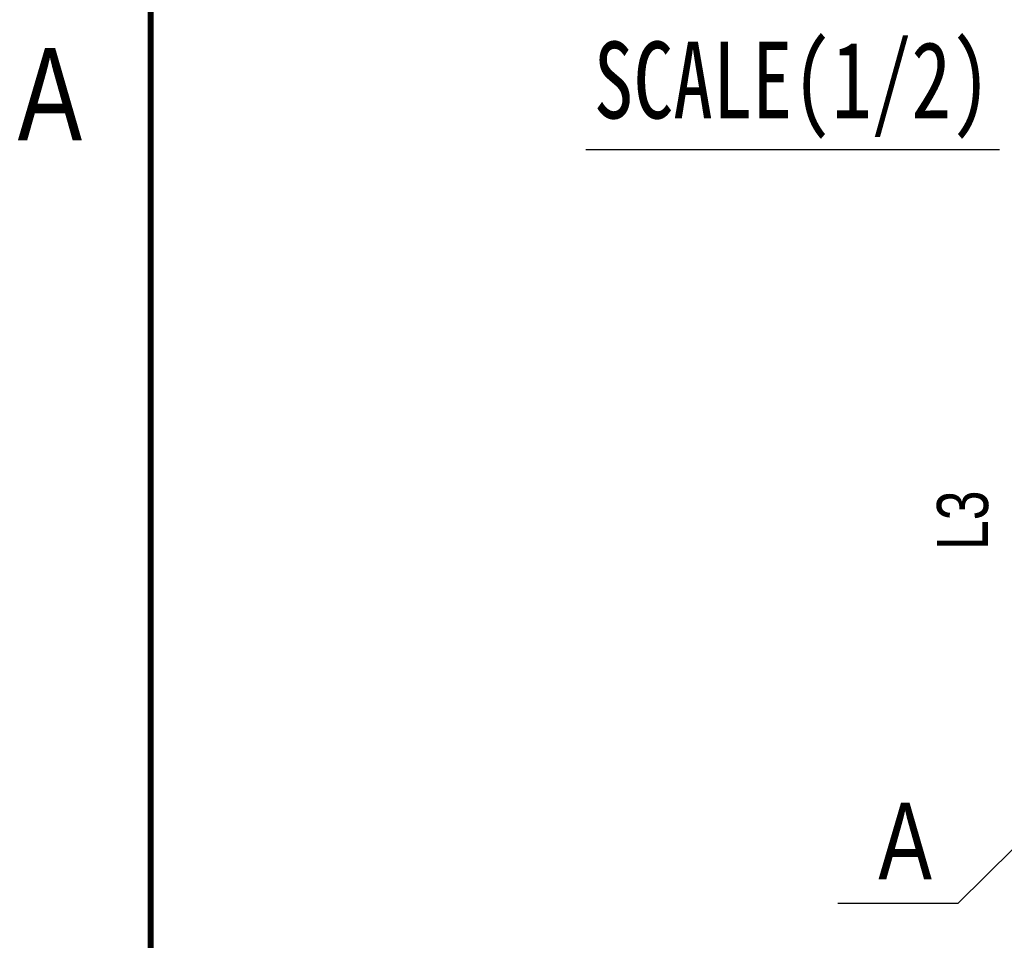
# Model space of a CAD drawing. Extents: x 4 to 2311, y -23 to 1597.
# Tile 4 of 20: x 4 to 197, y 1194 to 1373. Entities that reach past the tile are written whole.
import ezdxf
from ezdxf.enums import TextEntityAlignment as Align

# ---------------------------------------------------------------- set-up
doc = ezdxf.new("R2010")
doc.units = 0
doc.header["$LTSCALE"] = 7
doc.header["$MEASUREMENT"] = 0
doc.layers.get('0').update_dxf_attribs({"linetype": 'CONTINUOUS'})
doc.layers.add('2', color=4, linetype='CONTINUOUS')
doc.layers.add('3', color=4, linetype='CONTINUOUS')
doc.styles.get("Standard").update_dxf_attribs({"font": 'Gulim.ttf', "width": 0.8})

msp = doc.modelspace()

# ---------------------------------------------------------------- linework, layer by layer
at = {"const_width": 1.2}
msp.add_lwpolyline([(30, 1564), (30, 10)], dxfattribs=at)
at = {"layer": '2'}
msp.add_line((114.99556, 1348.042), (195.79056, 1348.042), dxfattribs=at)
msp.add_lwpolyline([(220.81744, 1233.60413), (187.68972, 1200.85409), (164.25097, 1200.85409)], dxfattribs=at)

# ---------------------------------------------------------------- texts
at = {"color": 6, "insert": (188.65387, 1275.67795), "char_height": 10, "attachment_point": 5, "rotation": 90}
msp.add_mtext('L3', dxfattribs=at)
at = {"layer": '2', "char_height": 15}
for s, insert, attachment_point in [('{\\f굴림체|b0|i0|c129|p49;SCALE(1/2)}', (155.31834, 1359.63919), 5), ('A', (182.59814, 1205.54086), 9)]:
    msp.add_mtext(s, dxfattribs=dict(at, insert=insert, attachment_point=attachment_point))
at = {"layer": '3', "width": 0.8}
msp.add_text('A', height=18, dxfattribs=at).set_placement((10.3062, 1358.8678), align=Align.MIDDLE)

doc.saveas('drawing.dxf')
